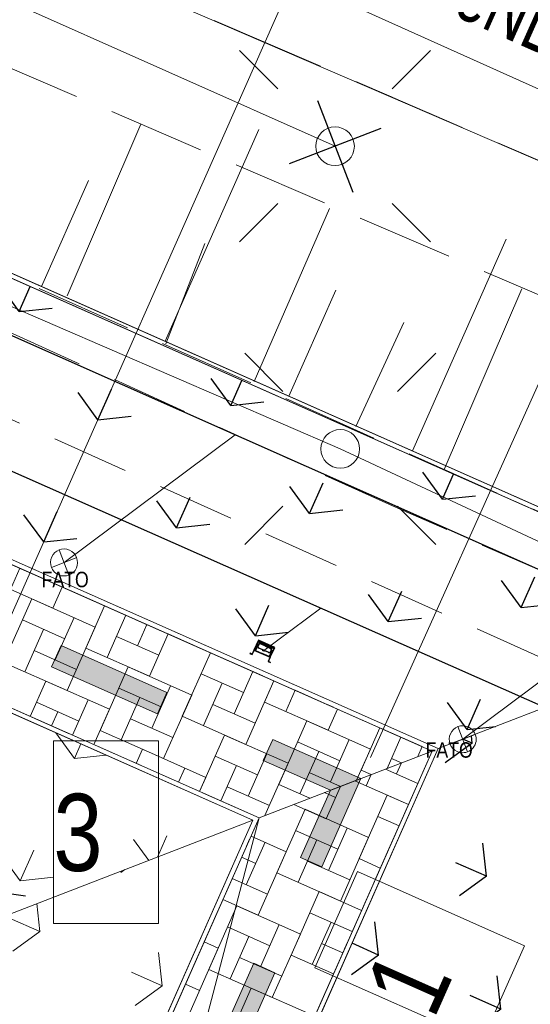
# Model space of a CAD drawing. Header units: metres. Extents: x 7446797 to 7447602, y 5789497 to 5790002.
# Tile 40 of 66: x 7447267.66 to 7447274.28, y 5789841.16 to 5789853.91. Entities that reach past the tile are written whole.
import ezdxf
from ezdxf.xclip import XClip

# ---------------------------------------------------------------- set-up
doc = ezdxf.new("R2010")
doc.units = ezdxf.units.M
doc.header["$MEASUREMENT"] = 0
doc.header["$XCLIPFRAME"] = 0
for name, pattern in [('2_BUBZ02', [1.75, 1.25, -0.5]), ('2_KTCR02', [1.5, 1, -0.5]), ('GUK', [2, 1.5, -0.5]), ('GUZ', [1, 0.5, -0.5]), ('Kropki i Kreski', [3.6, 1.8, -0.9, 0, -0.9])]:
    doc.linetypes.add(name, pattern=pattern)
for name, color, linetype in [('130-Z Teren', 7, 'Continuous'), ('700-L Mapa 1_500 dwg', 7, 'Continuous'), ('708-L Opisy sytuacji 1_500 do legendy', 7, 'Continuous')]:
    doc.layers.add(name, color=color, linetype=linetype)
for name, color, linetype, lineweight in [('130-Z Teren1', 7, 'Continuous', 13), ('130-Z Teren114', 113, 'Continuous', 25), ('130-Z Teren21', 37, 'Continuous', 5), ('130-Z Teren252', 70, 'Continuous', 13), ('130-Z Teren69', 41, 'Continuous', 13), ('130-Z Teren93', 254, 'Continuous', 13), ('130-Z Teren94', 9, 'Continuous', 13), ('310-W Oświetlenie1', 7, 'Continuous', 13), ('310-W Oświetlenie85', 1, 'Continuous', 25), ('450-K Belki21', 37, 'Continuous', 5), ('450-K Belki69', 41, 'Continuous', 13), ('708-L Opisy sytuacji 1_500 do legendy1', 7, 'Continuous', 13), ('708-L Opisy sytuacji 1_500 do legendy11', 7, 'Continuous', 13), ('708-L Opisy sytuacji 1_500 do legendy85', 1, 'Continuous', 25), ('718-L Elementy do rozbiórki85', 1, 'Continuous', 25), ('720-L Oznakowanie lądowiska1', 7, 'Continuous', 13), ('720-L Oznakowanie lądowiska91', 255, 'Continuous', 13), ('720-L Oznakowanie lądowiska94', 9, 'Continuous', 13), ('810-G Ogólne2', 4, 'Continuous', 20), ('ex_02_DXF_MZ_9_BUBZ_D_L_17', 9, 'Continuous', 18), ('ex_02_DXF_MZ_9_Dzialki7', 9, 'Continuous', 18), ('ex_02_DXF_MZ_9_Kontury3', 9, 'Continuous', 18), ('ex_02_DXF_MZ_9_KTCR_D_L_17', 9, 'Continuous', 18), ('ex_02_DXF_MZ_9_SUPE_D_L_31', 9, 'Continuous', 18), ('ex_02_DXF_MZ_9_SUPE_E_T_31', 9, 'Continuous', 18), ('ex_02_DXF_MZ_9_SUPW_L_05', 9, 'Continuous', 18), ('ex_02_DXF_MZ_9_SUSM_D_T_07', 9, 'Continuous', 18), ('ex_02_DXF_MZ_9_SUSM_D_T_37', 9, 'Continuous', 18), ('ex_02_DXF_MZ_9_Uzytki3', 9, 'Continuous', 18)]:
    doc.layers.add(name, color=color, linetype=linetype, lineweight=lineweight)
doc.styles.add('STYL_AUTOMATYCZNY_1', font='Arial.ttf', dxfattribs={"width": 0.7})
doc.styles.add('STYL_AUTOMATYCZNY_2', font='Arial.ttf')
doc.styles.add('STYL_AUTOMATYCZNY_3', font='Arial Narrow.ttf')
doc.dimstyles.new('STYL_AUTOMATYCZNY__1', dxfattribs={"dimtxt": 1.25, "dimasz": 0.475, "dimexe": 0.18, "dimexo": 0.3, "dimgap": 0, "dimtad": 1, "dimzin": 0, "dimdsep": 46, "dimtxsty": 'STYL_AUTOMATYCZNY_2', "dimblk": 'ARROWHEAD_2', "dimblk1": 'ARROWHEAD_2', "dimblk2": 'ARROWHEAD_2', "dimcen": 0.09, "dimclrd": 7, "dimclre": 7, "dimclrt": 1, "dimazin": 0, "dimtfac": 1, "dimtdec": 4, "dimtmove": 0, "dimatfit": 3, "dimfxl": 1, "dimtolj": 1, "dimtzin": 0, "dimarcsym": 0})
doc.dimstyles.new('STYL_AUTOMATYCZNY__2', dxfattribs={"dimtxt": 1, "dimasz": 0.475, "dimexe": 0.18, "dimexo": 0.3, "dimgap": 0, "dimtad": 1, "dimzin": 0, "dimdsep": 46, "dimtxsty": 'STYL_AUTOMATYCZNY_2', "dimblk": 'ARROWHEAD_2', "dimblk1": 'ARROWHEAD_2', "dimblk2": 'ARROWHEAD_2', "dimcen": 0.09, "dimclrd": 7, "dimclre": 7, "dimclrt": 1, "dimazin": 0, "dimtfac": 1, "dimtdec": 4, "dimtmove": 0, "dimatfit": 3, "dimfxl": 1, "dimtolj": 1, "dimtzin": 0, "dimarcsym": 0})
doc.dimstyles.new('STYL_AUTOMATYCZNY__3', dxfattribs={"dimtxt": 0.18, "dimasz": 0.456, "dimexe": 0.18, "dimexo": 0.0625, "dimgap": 0, "dimtad": 0, "dimtih": 1, "dimtoh": 1, "dimdec": 4, "dimzin": 0, "dimdsep": 46, "dimcen": 0.09, "dimadec": 0, "dimazin": 0, "dimtfac": 1, "dimtdec": 4, "dimtmove": 0, "dimatfit": 3, "dimldrblk": 'ARROWHEAD_1', "dimfxl": 1, "dimtolj": 1, "dimtzin": 0, "dimarcsym": 0})

# ---------------------------------------------------------------- blocks, each defined once
blk = doc.blocks.new('Rysunek_1_9', base_point=(7447200, 5789750, -0.867))
at = {"layer": 'ex_02_DXF_MZ_9_BUBZ_D_L_17', "color": 9, "linetype": '2_BUBZ02', "lineweight": 18}
for p, q in [((7447242.351, 5789861.854, -0.867), (7447282.337, 5789843.993, -0.867)), ((7447257.601, 5789857.557, -0.867), (7447276.192, 5789849.576, -0.867))]:
    blk.add_line(p, q, dxfattribs=at)
at = {"layer": 'ex_02_DXF_MZ_9_BUBZ_D_L_17', "color": 9, "linetype": 'Continuous', "lineweight": 18}
for p, q in [((7447268.276, 5789850.338, -0.867), (7447269.231, 5789852.56, -0.867)), ((7447270.702, 5789849.231, -0.867), (7447271.675, 5789851.47, -0.867)), ((7447269.558, 5789849.717, -0.867), (7447270.06, 5789851.015, -0.867)), ((7447273.164, 5789848.09, -0.867), (7447274.169, 5789850.431, -0.867)), ((7447272.018, 5789848.644, -0.867), (7447272.639, 5789849.994, -0.867))]:
    blk.add_line(p, q, dxfattribs=at)
at = {"layer": 'ex_02_DXF_MZ_9_Dzialki7', "color": 9, "linetype": 'Continuous', "lineweight": 18}
blk.add_line((7447209.58, 5789880.04, -0.867), (7447413.1, 5789792.26, -0.867), dxfattribs=at)
at = {"layer": 'ex_02_DXF_MZ_9_Kontury3', "color": 9, "linetype": 'GUK', "lineweight": 18}
blk.add_line((7447209.579, 5789880.041, -0.867), (7447354.52, 5789817.535, -0.867), dxfattribs=at)
at = {"layer": 'ex_02_DXF_MZ_9_KTCR_D_L_17', "color": 9, "linetype": '2_KTCR02', "lineweight": 18}
for p, q in [((7447272.532, 5789847.6, -0.867), (7447255.852, 5789855.169, -0.867)), ((7447257.173, 5789853.407, -0.867), (7447280.031, 5789843.128, -0.867)), ((7447281.445, 5789843.71, -0.867), (7447272.532, 5789847.6, -0.867))]:
    blk.add_line(p, q, dxfattribs=at)
at = {"layer": 'ex_02_DXF_MZ_9_SUPE_D_L_31', "color": 9, "linetype": 'Continuous', "lineweight": 18}
for p, q in [((7447266.422, 5789854.649, -0.867), (7447271.749, 5789852.276, -0.867)), ((7447262.086, 5789852.568, -0.867), (7447271.816, 5789848.356, -0.867)), ((7447271.816, 5789848.356, -0.867), (7447281.69, 5789843.745, -0.867))]:
    blk.add_line(p, q, dxfattribs=at)
at = {"layer": 'ex_02_DXF_MZ_9_SUPW_L_05', "color": 9, "linetype": 'Continuous', "lineweight": 18}
blk.add_line((7447269.09, 5789855.4, -0.867), (7447308.47, 5789837.66, -0.867), dxfattribs=at)
at = {"layer": 'ex_02_DXF_MZ_9_SUSM_D_T_07', "color": 9, "linetype": 'Continuous', "lineweight": 18}
for p, q in [((7447271.006, 5789853.019, -0.867), (7447270.511, 5789853.514, -0.867)), ((7447272.491, 5789853.019, -0.867), (7447272.986, 5789853.514, -0.867)), ((7447271.006, 5789851.534, -0.867), (7447270.511, 5789851.039, -0.867)), ((7447272.491, 5789851.534, -0.867), (7447272.986, 5789851.039, -0.867)), ((7447271.074, 5789849.099, -0.867), (7447270.579, 5789849.594, -0.867)), ((7447272.559, 5789849.099, -0.867), (7447273.054, 5789849.594, -0.867)), ((7447271.074, 5789847.614, -0.867), (7447270.579, 5789847.119, -0.867)), ((7447272.559, 5789847.614, -0.867), (7447273.054, 5789847.119, -0.867))]:
    blk.add_line(p, q, dxfattribs=at)
at = {"layer": 'ex_02_DXF_MZ_9_SUSM_D_T_37', "color": 9, "linetype": 'Continuous', "lineweight": 18}
for centre in [(7447271.749, 5789852.276, -0.867), (7447271.816, 5789848.356, -0.867)]:
    blk.add_circle(centre, 0.25, dxfattribs=at)
at = {"layer": 'ex_02_DXF_MZ_9_Uzytki3', "color": 9, "linetype": 'GUZ', "lineweight": 18}
blk.add_line((7447209.579, 5789880.041, -0.867), (7447354.52, 5789817.535, -0.867), dxfattribs=at)
at = {"layer": 'ex_02_DXF_MZ_9_SUPE_E_T_31', "color": 9, "linetype": 'Continuous', "lineweight": 18, "insert": (7447273.354, 5789854.228, -0.867), "char_height": 0.75, "attachment_point": 4, "rotation": 335.9627, "style": 'STYL_AUTOMATYCZNY_1'}
blk.add_mtext('\\A1;{\\pql;\\fArial|b0|i0|c238|p0;\\W0.700000;eND nieczynny}', dxfattribs=at)
blk = doc.blocks.new('*X2', base_point=(7447251.91, 5789835.327, -0.867))
at = {"layer": '130-Z Teren93', "color": 254, "linetype": 'Continuous', "lineweight": 13}
for p, q in [((7447267.544, 5789846.536, -0.867), (7447267.666, 5789846.81, -0.867)), ((7447267.666, 5789846.81, -0.867), (7447268.214, 5789846.567, -0.867)), ((7447268.093, 5789846.292, -0.867), (7447267.27, 5789846.657, -0.867)), ((7447268.214, 5789846.567, -0.867), (7447268.093, 5789846.292, -0.867)), ((7447267.819, 5789846.414, -0.867), (7447267.454, 5789845.591, -0.867)), ((7447267.819, 5789846.414, -0.867), (7447268.642, 5789846.049, -0.867)), ((7447268.763, 5789846.324, -0.867), (7447268.52, 5789845.775, -0.867)), ((7447269.312, 5789846.081, -0.867), (7447268.763, 5789846.324, -0.867)), ((7447268.794, 5789845.654, -0.867), (7447269.037, 5789846.202, -0.867)), ((7447268.246, 5789845.897, -0.867), (7447267.697, 5789846.14, -0.867)), ((7447268.367, 5789846.171, -0.867), (7447268.124, 5789845.622, -0.867)), ((7447269.312, 5789846.081, -0.867), (7447269.19, 5789845.806, -0.867)), ((7447267.728, 5789845.47, -0.867), (7447267.971, 5789846.018, -0.867)), ((7447268.642, 5789846.049, -0.867), (7447268.277, 5789845.227, -0.867)), ((7447268.916, 5789845.928, -0.867), (7447269.464, 5789845.685, -0.867)), ((7447269.586, 5789845.959, -0.867), (7447269.343, 5789845.411, -0.867)), ((7447270.409, 5789845.594, -0.867), (7447269.586, 5789845.959, -0.867)), ((7447267.85, 5789845.744, -0.867), (7447268.398, 5789845.501, -0.867)), ((7447269.343, 5789845.411, -0.867), (7447268.52, 5789845.775, -0.867)), ((7447270.134, 5789845.716, -0.867), (7447269.77, 5789844.893, -0.867)), ((7447270.134, 5789845.716, -0.867), (7447270.957, 5789845.351, -0.867)), ((7447268.277, 5789845.227, -0.867), (7447267.454, 5789845.591, -0.867)), ((7447269.069, 5789845.532, -0.867), (7447268.704, 5789844.709, -0.867)), ((7447269.069, 5789845.532, -0.867), (7447269.891, 5789845.167, -0.867)), ((7447270.561, 5789845.199, -0.867), (7447270.013, 5789845.442, -0.867)), ((7447270.683, 5789845.473, -0.867), (7447270.44, 5789844.924, -0.867)), ((7447268.003, 5789845.348, -0.867), (7447267.8, 5789844.891, -0.867)), ((7447268.003, 5789845.348, -0.867), (7447268.825, 5789844.984, -0.867)), ((7447269.617, 5789845.289, -0.867), (7447269.374, 5789844.74, -0.867)), ((7447270.044, 5789844.772, -0.867), (7447270.287, 5789845.32, -0.867)), ((7447270.957, 5789845.351, -0.867), (7447270.593, 5789844.529, -0.867)), ((7447270.957, 5789845.351, -0.867), (7447270.836, 5789845.077, -0.867)), ((7447269.496, 5789845.015, -0.867), (7447268.947, 5789845.258, -0.867)), ((7447269.891, 5789845.167, -0.867), (7447269.527, 5789844.345, -0.867)), ((7447271.11, 5789844.956, -0.867), (7447271.232, 5789845.23, -0.867)), ((7447271.232, 5789845.23, -0.867), (7447271.78, 5789844.987, -0.867)), ((7447268.43, 5789844.831, -0.867), (7447267.881, 5789845.074, -0.867)), ((7447268.551, 5789845.105, -0.867), (7447268.349, 5789844.648, -0.867)), ((7447268.978, 5789844.588, -0.867), (7447269.221, 5789845.136, -0.867)), ((7447270.166, 5789845.046, -0.867), (7447270.714, 5789844.803, -0.867)), ((7447271.659, 5789844.712, -0.867), (7447270.836, 5789845.077, -0.867)), ((7447268.074, 5789844.769, -0.867), (7447268.155, 5789844.952, -0.867)), ((7447268.825, 5789844.984, -0.867), (7447268.623, 5789844.526, -0.867)), ((7447271.78, 5789844.987, -0.867), (7447271.659, 5789844.712, -0.867)), ((7447269.1, 5789844.862, -0.867), (7447269.648, 5789844.619, -0.867)), ((7447270.593, 5789844.529, -0.867), (7447269.77, 5789844.893, -0.867)), ((7447271.384, 5789844.834, -0.867), (7447271.02, 5789844.011, -0.867)), ((7447271.384, 5789844.834, -0.867), (7447272.207, 5789844.469, -0.867)), ((7447269.527, 5789844.345, -0.867), (7447268.704, 5789844.709, -0.867)), ((7447270.318, 5789844.65, -0.867), (7447269.994, 5789843.919, -0.867)), ((7447270.318, 5789844.65, -0.867), (7447271.141, 5789844.285, -0.867)), ((7447272.329, 5789844.744, -0.867), (7447272.086, 5789844.195, -0.867)), ((7447272.877, 5789844.501, -0.867), (7447272.329, 5789844.744, -0.867)), ((7447271.811, 5789844.317, -0.867), (7447271.263, 5789844.56, -0.867)), ((7447271.933, 5789844.591, -0.867), (7447271.69, 5789844.042, -0.867)), ((7447272.424, 5789844.218, -0.867), (7447272.603, 5789844.622, -0.867)), ((7447269.252, 5789844.466, -0.867), (7447269.171, 5789844.283, -0.867)), ((7447269.252, 5789844.466, -0.867), (7447270.075, 5789844.102, -0.867)), ((7447270.867, 5789844.407, -0.867), (7447270.624, 5789843.858, -0.867)), ((7447271.294, 5789843.89, -0.867), (7447271.537, 5789844.438, -0.867)), ((7447272.207, 5789844.469, -0.867), (7447272.028, 5789844.065, -0.867)), ((7447272.877, 5789844.501, -0.867), (7447272.82, 5789844.371, -0.867)), ((7447270.745, 5789844.133, -0.867), (7447270.197, 5789844.376, -0.867)), ((7447271.141, 5789844.285, -0.867), (7447270.841, 5789843.607, -0.867)), ((7447272.481, 5789844.348, -0.867), (7447272.611, 5789844.29, -0.867)), ((7447269.801, 5789844.223, -0.867), (7447269.72, 5789844.04, -0.867)), ((7447270.269, 5789843.797, -0.867), (7447270.471, 5789844.254, -0.867)), ((7447271.415, 5789844.164, -0.867), (7447271.82, 5789843.985, -0.867)), ((7447272.216, 5789844.138, -0.867), (7447272.086, 5789844.195, -0.867)), ((7447270.075, 5789844.102, -0.867), (7447269.994, 5789843.919, -0.867)), ((7447271.424, 5789843.832, -0.867), (7447271.02, 5789844.011, -0.867)), ((7447270.35, 5789843.98, -0.867), (7447270.898, 5789843.737, -0.867))]:
    blk.add_line(p, q, dxfattribs=at)
blk = doc.blocks.new('*X5', base_point=(7447251.91, 5789835.327, -0.867))
at = {"layer": '130-Z Teren93', "color": 254, "linetype": 'Continuous', "lineweight": 13}
for p, q in [((7447272.547, 5789844.146, -0.867), (7447272.611, 5789844.29, -0.867)), ((7447272.822, 5789844.024, -0.867), (7447272.403, 5789844.21, -0.867)), ((7447272.7, 5789843.75, -0.867), (7447272.007, 5789844.057, -0.867)), ((7447272.216, 5789844.138, -0.867), (7447272.152, 5789843.993, -0.867)), ((7447271.756, 5789843.84, -0.867), (7447271.611, 5789843.904, -0.867)), ((7447271.82, 5789843.985, -0.867), (7447271.634, 5789843.566, -0.867)), ((7447272.061, 5789843.049, -0.867), (7447272.426, 5789843.872, -0.867)), ((7447272.7, 5789843.75, -0.867), (7447272.426, 5789843.872, -0.867)), ((7447270.995, 5789842.865, -0.867), (7447271.36, 5789843.688, -0.867)), ((7447271.634, 5789843.566, -0.867), (7447271.216, 5789843.752, -0.867)), ((7447272.183, 5789843.323, -0.867), (7447271.36, 5789843.688, -0.867)), ((7447272.304, 5789843.597, -0.867), (7447272.579, 5789843.476, -0.867)), ((7447271.238, 5789843.413, -0.867), (7447271.787, 5789843.17, -0.867)), ((7447271.665, 5789842.896, -0.867), (7447271.908, 5789843.445, -0.867)), ((7447270.599, 5789842.712, -0.867), (7447270.843, 5789843.261, -0.867)), ((7447271.117, 5789843.139, -0.867), (7447270.66, 5789843.342, -0.867)), ((7447271.513, 5789843.292, -0.867), (7447271.27, 5789842.743, -0.867)), ((7447272.183, 5789843.323, -0.867), (7447271.818, 5789842.5, -0.867)), ((7447271.117, 5789843.139, -0.867), (7447270.752, 5789842.316, -0.867)), ((7447270.538, 5789843.067, -0.867), (7447270.721, 5789842.986, -0.867)), ((7447271.94, 5789842.775, -0.867), (7447271.391, 5789843.018, -0.867)), ((7447272.335, 5789842.927, -0.867), (7447272.061, 5789843.049, -0.867)), ((7447271.818, 5789842.5, -0.867), (7447270.995, 5789842.865, -0.867)), ((7447270.874, 5789842.591, -0.867), (7447270.417, 5789842.793, -0.867)), ((7447271.179, 5789841.799, -0.867), (7447271.544, 5789842.622, -0.867)), ((7447272.092, 5789842.379, -0.867), (7447271.544, 5789842.622, -0.867)), ((7447270.752, 5789842.316, -0.867), (7447270.295, 5789842.519, -0.867)), ((7447270.113, 5789841.615, -0.867), (7447270.478, 5789842.438, -0.867)), ((7447271.301, 5789842.073, -0.867), (7447270.478, 5789842.438, -0.867)), ((7447271.422, 5789842.348, -0.867), (7447271.971, 5789842.104, -0.867)), ((7447271.697, 5789842.226, -0.867), (7447271.454, 5789841.677, -0.867)), ((7447270.356, 5789842.164, -0.867), (7447270.905, 5789841.921, -0.867)), ((7447270.783, 5789841.646, -0.867), (7447271.026, 5789842.195, -0.867)), ((7447270.631, 5789842.042, -0.867), (7447270.388, 5789841.494, -0.867)), ((7447271.301, 5789842.073, -0.867), (7447270.936, 5789841.25, -0.867)), ((7447270.235, 5789841.889, -0.867), (7447269.87, 5789841.066, -0.867)), ((7447270.235, 5789841.889, -0.867), (7447270.052, 5789841.97, -0.867)), ((7447271.849, 5789841.83, -0.867), (7447271.575, 5789841.952, -0.867)), ((7447271.058, 5789841.525, -0.867), (7447270.509, 5789841.768, -0.867)), ((7447271.728, 5789841.556, -0.867), (7447271.179, 5789841.799, -0.867)), ((7447270.936, 5789841.25, -0.867), (7447270.113, 5789841.615, -0.867)), ((7447269.992, 5789841.341, -0.867), (7447269.809, 5789841.422, -0.867)), ((7447270.297, 5789840.549, -0.867), (7447270.662, 5789841.372, -0.867)), ((7447271.485, 5789841.007, -0.867), (7447270.662, 5789841.372, -0.867))]:
    blk.add_line(p, q, dxfattribs=at)
blk = doc.blocks.new('*D7', base_point=(7447251.91, 5789835.327, -0.867))
at = {"layer": '708-L Opisy sytuacji 1_500 do legendy1', "color": 7, "linetype": 'Continuous', "lineweight": 13, "transparency": 16777216}
for p, q in [((7447249.35, 5789854.488, -0.867), (7447255.831, 5789868.902, -0.867)), ((7447255.932, 5789868.685, -0.867), (7447255.346, 5789868.263, -0.867)), ((7447255.36, 5789868.599, -0.867), (7447255.639, 5789868.474, -0.867)), ((7447255.639, 5789868.474, -0.867), (7447278.439, 5789858.222, -0.867)), ((7447272.207, 5789844.36, -0.867), (7447278.632, 5789858.649, -0.867)), ((7447278.147, 5789858.011, -0.867), (7447278.732, 5789858.433, -0.867)), ((7447278.439, 5789858.222, -0.867), (7447278.718, 5789858.096, -0.867))]:
    blk.add_line(p, q, dxfattribs=at)
at = {"layer": '708-L Opisy sytuacji 1_500 do legendy85', "color": 1, "lineweight": 25, "transparency": 16777216, "insert": (7447265.185, 5789864.455, -0.867), "char_height": 1.25, "attachment_point": 7, "rotation": 335.7886, "style": 'STYL_AUTOMATYCZNY_2'}
blk.add_mtext('\\A1;{\\pql;\\fArial|b0|i0|c238|p0;\\W1.000000;25,00}', dxfattribs=at)
blk = doc.blocks.new('ARROWHEAD_2')
at = {"color": 0, "linetype": 'Continuous', "lineweight": 0}
for p, q in [((-0.378, -0.655), (0.378, 0.655)), ((0, 0), (-1, 0))]:
    blk.add_line(p, q, dxfattribs=at)
blk = doc.blocks.new('*D14', base_point=(7447251.91, 5789835.327, -0.867))
at = {"layer": '708-L Opisy sytuacji 1_500 do legendy1', "color": 7, "linetype": 'Continuous', "lineweight": 13, "transparency": 16777216}
for p, q in [((7447261.377, 5789868.847, -0.867), (7447260.794, 5789868.421, -0.867)), ((7447261.085, 5789868.634, -0.867), (7447274.799, 5789862.557, -0.867)), ((7447265.608, 5789841.815, -0.867), (7447274.989, 5789862.986, -0.867)), ((7447275.091, 5789862.77, -0.867), (7447274.508, 5789862.344, -0.867)), ((7447274.799, 5789862.557, -0.867), (7447283.165, 5789858.85, -0.867))]:
    blk.add_line(p, q, dxfattribs=at)
at = {"layer": '708-L Opisy sytuacji 1_500 do legendy85', "color": 1, "lineweight": 25, "transparency": 16777216, "insert": (7447266.455, 5789866.473, -0.867), "char_height": 1, "attachment_point": 7, "rotation": 336.1008, "style": 'STYL_AUTOMATYCZNY_2'}
blk.add_mtext('\\A1;{\\pql;\\fArial|b0|i0|c238|p0;\\W1.000000;15,00}', dxfattribs=at)
blk = doc.blocks.new('*D15', base_point=(7447251.91, 5789835.327, -0.867))
at = {"layer": '708-L Opisy sytuacji 1_500 do legendy1', "color": 7, "linetype": 'Continuous', "lineweight": 13, "transparency": 16777216}
for p, q in [((7447275.091, 5789862.77, -0.867), (7447274.508, 5789862.344, -0.867)), ((7447274.799, 5789862.557, -0.867), (7447283.165, 5789858.85, -0.867)), ((7447277.68, 5789846.473, -0.867), (7447283.355, 5789859.279, -0.867)), ((7447282.873, 5789858.637, -0.867), (7447283.456, 5789859.063, -0.867)), ((7447283.165, 5789858.85, -0.867), (7447283.444, 5789858.726, -0.867))]:
    blk.add_line(p, q, dxfattribs=at)
at = {"layer": '708-L Opisy sytuacji 1_500 do legendy85', "color": 1, "lineweight": 25, "transparency": 16777216, "insert": (7447277.843, 5789861.427, -0.867), "char_height": 1, "attachment_point": 7, "rotation": 336.1008, "style": 'STYL_AUTOMATYCZNY_2'}
blk.add_mtext('\\A1;{\\pql;\\fArial|b0|i0|c238|p0;\\W1.000000;9,15}', dxfattribs=at)
blk = doc.blocks.new('ARROWHEAD_1')
at = {"color": 0, "linetype": 'Continuous', "lineweight": 0}
blk.add_line((0, 0), (-1, 0), dxfattribs=at)
blk.add_circle((0, 0), 0.25, dxfattribs=at)

msp = doc.modelspace()

# ---------------------------------------------------------------- hatches: boundary and pattern name
at = {"layer": '130-Z Teren114', "linetype": 'Continuous', "lineweight": 25}
h = msp.add_hatch(dxfattribs=at)
h.set_pattern_fill('TRAWA', color=113, style=0, pattern_type=2)
h.set_pattern_definition([(66.1, (7447261.4656, 5789850.9793), (-2.7428, 1.2154), [0.433, -1.29904]), (66.1, (7447263.1878, 5789851.1634), (-2.7428, 1.2154), [0.433, -1.29904]), (6.1, (7447261.4656, 5789850.9793), (-0.31883, 2.983), [0.433, -1.29904]), (6.1, (7447262.1673, 5789852.5628), (-0.31883, 2.983), [0.433, -1.29904]), (126.1, (7447261.4656, 5789850.9793), (2.42394, 1.7676), [0.433, -1.29904]), (126.1, (7447262.1673, 5789852.5628), (2.42394, 1.7676), [0.433, -1.29904])])
h.paths.add_polyline_path([(7447248.84, 5789855.218), (7447273.086, 5789844.474), (7447277.48, 5789846.168), (7447247.145, 5789859.611)])
h = msp.add_hatch(dxfattribs=at)
h.set_pattern_fill('TRAWA', color=113, style=0, pattern_type=2)
h.set_pattern_definition([(156.1, (7447268.848, 5789831.848), (1.2154, 2.7428), [0.433, -1.29904]), (156.1, (7447268.664, 5789833.5704), (1.2154, 2.7428), [0.43301, -1.29904]), (96.1, (7447268.848, 5789831.848), (2.983, 0.31883), [0.433, -1.29904]), (96.1, (7447267.2644, 5789832.55), (2.983, 0.31883), [0.43301, -1.29904]), (216.1, (7447268.848, 5789831.848), (-1.7676, 2.42394), [0.433, -1.29904]), (216.1, (7447267.2644, 5789832.55), (-1.76762, 2.42394), [0.43301, -1.29904])])
h.paths.add_polyline_path([(7447262.342, 5789820.227), (7447264.038, 5789815.834), (7447277.48, 5789846.168), (7447273.086, 5789844.474)])
at = {"layer": '130-Z Teren252', "linetype": 'Continuous', "lineweight": 13}
h = msp.add_hatch(dxfattribs=at)
h.set_pattern_fill('TRAWA', color=70, style=0, pattern_type=2)
h.set_pattern_definition([(66.1, (7447259.44, 5789846.408), (-2.7428, 1.2154), [0.433, -1.29904]), (66.1, (7447261.1622, 5789846.592), (-2.7428, 1.2154), [0.433, -1.29904]), (6.1, (7447259.44, 5789846.408), (-0.3188, 2.983), [0.433, -1.29904]), (6.1, (7447260.1416, 5789847.9915), (-0.3188, 2.983), [0.433, -1.29904]), (126.1, (7447259.44, 5789846.408), (2.42394, 1.7676), [0.433, -1.29904]), (126.1, (7447260.1416, 5789847.9915), (2.42394, 1.7676), [0.433, -1.29904])])
h.paths.add_polyline_path([(7447251.773, 5789847.618), (7447265.487, 5789841.541), (7447270.685, 5789843.547), (7447249.767, 5789852.816)])
h = msp.add_hatch(dxfattribs=at)
h.set_pattern_fill('TRAWA', color=70, style=0, pattern_type=2)
h.set_pattern_definition([(156.1, (7447264.2767, 5789833.8738), (1.2154, 2.7428), [0.433, -1.29904]), (156.1, (7447264.0926, 5789835.596), (1.2154, 2.7428), [0.433, -1.29904]), (96.1, (7447264.2767, 5789833.8738), (2.983, 0.3188), [0.433, -1.29904]), (96.1, (7447262.693, 5789834.5755), (2.983, 0.3188), [0.433, -1.29904]), (216.1, (7447264.2767, 5789833.8738), (-1.7676, 2.42394), [0.433, -1.29904]), (216.1, (7447262.693, 5789834.5755), (-1.7676, 2.42394), [0.433, -1.29904])])
h.paths.add_polyline_path([(7447266.48, 5789834.057), (7447270.685, 5789843.547), (7447265.487, 5789841.541), (7447262.878, 5789835.653)])
at = {"layer": '720-L Oznakowanie lądowiska91', "linetype": 'Continuous', "lineweight": 13}
for points in [[(7447269.569, 5789845.201), (7447268.198, 5789845.808), (7447268.076, 5789845.534), (7447269.448, 5789844.926)], [(7447272.084, 5789844.087), (7447270.941, 5789844.593), (7447270.819, 5789844.319), (7447271.688, 5789843.934), (7447271.303, 5789843.065), (7447271.577, 5789842.944)], [(7447270.362, 5789840.201), (7447270.969, 5789841.572), (7447270.695, 5789841.694), (7447270.087, 5789840.323)]]:
    msp.add_hatch(color=8, dxfattribs=at).paths.add_polyline_path(points)

# ---------------------------------------------------------------- linework, layer by layer
at = {"layer": '130-Z Teren1', "color": 7, "linetype": 'Continuous', "lineweight": 13, "elevation": -0.867, "flags": 128}
for points in [[(7447248.84, 5789855.218), (7447247.145, 5789859.611), (7447277.48, 5789846.168), (7447273.086, 5789844.474)], [(7447249.736, 5789852.895), (7447270.764, 5789843.578), (7447273.007, 5789844.443), (7447248.871, 5789855.138)], [(7447251.773, 5789847.618), (7447249.767, 5789852.816), (7447270.685, 5789843.547), (7447265.487, 5789841.541)], [(7447262.342, 5789820.227), (7447264.038, 5789815.834), (7447277.48, 5789846.168), (7447273.086, 5789844.474)], [(7447268.065, 5789833.289), (7447273.007, 5789844.443), (7447270.764, 5789843.578), (7447266.51, 5789833.978), (7447262.853, 5789835.598), (7447262.448, 5789834.684), (7447262.043, 5789833.77), (7447265.7, 5789832.149), (7447261.446, 5789822.55), (7447262.312, 5789820.307), (7447267.254, 5789831.461)], [(7447266.48, 5789834.057), (7447270.685, 5789843.547), (7447265.487, 5789841.541), (7447262.878, 5789835.653)]]:
    msp.add_lwpolyline(points, close=True, dxfattribs=at)
at = {"layer": '130-Z Teren1', "color": 7, "linetype": 'Continuous', "lineweight": 13, "elevation": -0.867}
for points in [[(7447269.547, 5789849.75), (7447270.763, 5789852.493)], [(7447267.945, 5789850.46), (7447268.553, 5789851.831)], [(7447272.752, 5789848.33), (7447273.967, 5789851.072)], [(7447271.15, 5789849.04), (7447271.757, 5789850.411)]]:
    msp.add_lwpolyline(points, dxfattribs=at)
at = {"layer": '130-Z Teren21', "color": 37, "linetype": 'Continuous', "lineweight": 5}
for p, q in [((7447248.84, 5789855.218, -0.867), (7447273.086, 5789844.474, -0.867)), ((7447248.871, 5789855.138, -0.867), (7447273.007, 5789844.443, -0.867)), ((7447249.736, 5789852.895, -0.867), (7447270.764, 5789843.578, -0.867)), ((7447249.767, 5789852.816, -0.867), (7447270.685, 5789843.547, -0.867)), ((7447273.007, 5789844.443, -0.867), (7447262.312, 5789820.307, -0.867)), ((7447273.086, 5789844.474, -0.867), (7447262.342, 5789820.227, -0.867)), ((7447270.685, 5789843.547, -0.867), (7447266.48, 5789834.057, -0.867)), ((7447270.764, 5789843.578, -0.867), (7447266.51, 5789833.978, -0.867))]:
    msp.add_line(p, q, dxfattribs=at)
at = {"layer": '130-Z Teren69', "color": 41, "linetype": 'Kropki i Kreski', "lineweight": 13}
for p, q in [((7447248.871, 5789855.138, -0.867), (7447273.007, 5789844.443, -0.867)), ((7447249.736, 5789852.895, -0.867), (7447270.764, 5789843.578, -0.867)), ((7447273.007, 5789844.443, -0.867), (7447262.312, 5789820.307, -0.867)), ((7447266.51, 5789833.978, -0.867), (7447270.764, 5789843.578, -0.867))]:
    msp.add_line(p, q, dxfattribs=at)
at = {"layer": '130-Z Teren94', "color": 9, "linetype": 'Continuous', "lineweight": 13}
msp.add_line((7447268.065, 5789833.289, -0.867), (7447270.764, 5789843.578, -0.867), dxfattribs=at)
at = {"layer": '310-W Oświetlenie1', "color": 7, "linetype": 'Continuous', "lineweight": 13}
for p, q in [((7447268.401, 5789846.948, -0.867), (7447268.074, 5789846.822, -0.867)), ((7447268.174, 5789847.048, -0.867), (7447268.3, 5789846.721, -0.867)), ((7447273.566, 5789844.659, -0.867), (7447273.24, 5789844.533, -0.867)), ((7447273.34, 5789844.759, -0.867), (7447273.466, 5789844.433, -0.867))]:
    msp.add_line(p, q, dxfattribs=at)
at = {"layer": '310-W Oświetlenie1', "color": 7, "linetype": 'Continuous', "lineweight": 13, "elevation": -0.867, "flags": 128}
for points in [[(7447268.166, 5789846.725, -1), (7447268.308, 5789847.045, -1)], [(7447273.332, 5789844.436, 1), (7447273.474, 5789844.756, 1)]]:
    msp.add_lwpolyline(points, format="xyb", close=True, dxfattribs=at)
at = {"layer": '310-W Oświetlenie85', "color": 1, "linetype": 'Continuous', "lineweight": 25}
for p, q in [((7447270.755, 5789845.879, -0.867), (7447270.698, 5789845.751, -0.867)), ((7447270.751, 5789845.859, -0.867), (7447270.703, 5789845.753, -0.867)), ((7447270.711, 5789845.745, -0.867), (7447270.748, 5789845.828, -0.867)), ((7447270.751, 5789845.827, -0.867), (7447270.716, 5789845.747, -0.867)), ((7447270.742, 5789845.803, -0.867), (7447270.752, 5789845.828, -0.867)), ((7447270.749, 5789845.8, -0.867), (7447270.742, 5789845.803, -0.867)), ((7447270.747, 5789845.861, -0.867), (7447270.959, 5789845.767, -0.867)), ((7447270.748, 5789845.828, -0.867), (7447270.751, 5789845.827, -0.867)), ((7447270.76, 5789845.825, -0.867), (7447270.749, 5789845.8, -0.867)), ((7447270.751, 5789845.87, -0.867), (7447270.963, 5789845.776, -0.867)), ((7447270.761, 5789845.824, -0.867), (7447270.751, 5789845.799, -0.867)), ((7447270.752, 5789845.828, -0.867), (7447270.76, 5789845.825, -0.867)), ((7447270.967, 5789845.785, -0.867), (7447270.755, 5789845.879, -0.867)), ((7447270.848, 5789845.802, -0.867), (7447270.781, 5789845.831, -0.867)), ((7447270.848, 5789845.804, -0.867), (7447270.782, 5789845.833, -0.867)), ((7447270.848, 5789845.804, -0.867), (7447270.915, 5789845.774, -0.867)), ((7447270.848, 5789845.802, -0.867), (7447270.914, 5789845.773, -0.867)), ((7447270.647, 5789845.71, -0.867), (7447270.645, 5789845.707, -0.867)), ((7447270.645, 5789845.707, -0.867), (7447270.676, 5789845.694, -0.867)), ((7447270.674, 5789845.698, -0.867), (7447270.647, 5789845.71, -0.867)), ((7447270.698, 5789845.751, -0.867), (7447270.674, 5789845.698, -0.867)), ((7447270.676, 5789845.694, -0.867), (7447270.701, 5789845.75, -0.867)), ((7447270.698, 5789845.751, -0.867), (7447270.91, 5789845.657, -0.867)), ((7447270.701, 5789845.75, -0.867), (7447270.698, 5789845.751, -0.867)), ((7447270.703, 5789845.753, -0.867), (7447270.713, 5789845.749, -0.867)), ((7447270.716, 5789845.747, -0.867), (7447270.806, 5789845.707, -0.867)), ((7447270.757, 5789845.778, -0.867), (7447270.807, 5789845.756, -0.867)), ((7447270.758, 5789845.78, -0.867), (7447270.825, 5789845.75, -0.867)), ((7447270.808, 5789845.753, -0.867), (7447270.806, 5789845.749, -0.867)), ((7447270.806, 5789845.749, -0.867), (7447270.821, 5789845.742, -0.867)), ((7447270.896, 5789845.668, -0.867), (7447270.806, 5789845.707, -0.867)), ((7447270.808, 5789845.753, -0.867), (7447270.808, 5789845.753, -0.867)), ((7447270.836, 5789845.736, -0.867), (7447270.821, 5789845.742, -0.867)), ((7447270.891, 5789845.721, -0.867), (7447270.825, 5789845.75, -0.867)), ((7447270.838, 5789845.74, -0.867), (7447270.836, 5789845.736, -0.867)), ((7447270.838, 5789845.74, -0.867), (7447270.838, 5789845.74, -0.867)), ((7447270.89, 5789845.719, -0.867), (7447270.841, 5789845.741, -0.867)), ((7447270.931, 5789845.747, -0.867), (7447270.896, 5789845.668, -0.867)), ((7447270.897, 5789845.663, -0.867), (7447270.934, 5789845.746, -0.867)), ((7447270.955, 5789845.769, -0.867), (7447270.908, 5789845.662, -0.867)), ((7447270.91, 5789845.657, -0.867), (7447270.967, 5789845.785, -0.867)), ((7447270.922, 5789845.753, -0.867), (7447270.911, 5789845.728, -0.867)), ((7447270.923, 5789845.752, -0.867), (7447270.913, 5789845.728, -0.867)), ((7447270.913, 5789845.728, -0.867), (7447270.92, 5789845.724, -0.867)), ((7447270.92, 5789845.724, -0.867), (7447270.931, 5789845.749, -0.867)), ((7447270.931, 5789845.749, -0.867), (7447270.923, 5789845.752, -0.867)), ((7447270.934, 5789845.746, -0.867), (7447270.931, 5789845.747, -0.867)), ((7447270.908, 5789845.659, -0.867), (7447270.883, 5789845.602, -0.867)), ((7447270.883, 5789845.602, -0.867), (7447270.913, 5789845.589, -0.867)), ((7447270.887, 5789845.604, -0.867), (7447270.91, 5789845.657, -0.867)), ((7447270.914, 5789845.591, -0.867), (7447270.887, 5789845.604, -0.867)), ((7447270.908, 5789845.662, -0.867), (7447270.899, 5789845.666, -0.867)), ((7447270.91, 5789845.657, -0.867), (7447270.908, 5789845.659, -0.867)), ((7447270.913, 5789845.589, -0.867), (7447270.914, 5789845.591, -0.867))]:
    msp.add_line(p, q, dxfattribs=at)
for centre, radius, start, end in [((7447270.764, 5789845.793, -0.867), 0.0169, 156.1008, 246.1008), ((7447270.764, 5789845.793, -0.867), 0.015, 156.1008, 246.1008), ((7447270.775, 5789845.818, -0.867), 0.0169, 66.1008, 156.1008), ((7447270.775, 5789845.818, -0.867), 0.015, 66.1008, 156.1008), ((7447270.806, 5789845.754, -0.867), 0.00234, 336.1008, 66.1008), ((7447270.84, 5789845.739, -0.867), 0.00234, 66.1008, 156.1008), ((7447270.897, 5789845.735, -0.867), 0.0169, 246.1008, 336.1008), ((7447270.897, 5789845.735, -0.867), 0.015, 246.1008, 336.1008), ((7447270.908, 5789845.759, -0.867), 0.015, 336.1008, 66.1008), ((7447270.908, 5789845.759, -0.867), 0.0169, 336.1008, 66.1008)]:
    msp.add_arc(centre, radius, start, end, dxfattribs=at)
for p in [(7447270.76, 5789845.825, -0.867), (7447270.761, 5789845.824, -0.867), (7447270.757, 5789845.778, -0.867), (7447270.758, 5789845.78, -0.867), (7447270.89, 5789845.719, -0.867), (7447270.891, 5789845.721, -0.867), (7447270.922, 5789845.753, -0.867), (7447270.923, 5789845.752, -0.867)]:
    msp.add_point(p, dxfattribs=at)
at = {"layer": '450-K Belki21', "color": 37, "linetype": 'Continuous', "lineweight": 5}
for p, q in [((7447277.559, 5789846.199, -0.867), (7447247.114, 5789859.69, -0.867)), ((7447277.48, 5789846.168, -0.867), (7447247.145, 5789859.611, -0.867))]:
    msp.add_line(p, q, dxfattribs=at)
at = {"layer": '450-K Belki69', "color": 41, "linetype": 'Kropki i Kreski', "lineweight": 13}
msp.add_line((7447277.559, 5789846.199, -0.867), (7447247.114, 5789859.69, -0.867), dxfattribs=at)
at = {"layer": '708-L Opisy sytuacji 1_500 do legendy11', "color": 7, "linetype": 'Continuous', "lineweight": 13, "elevation": -0.867}
for points in [[(7447268.237, 5789846.885), (7447270.456, 5789848.54)], [(7447270.82, 5789845.74), (7447271.563, 5789846.294)], [(7447273.403, 5789844.596), (7447275.622, 5789846.251)]]:
    msp.add_lwpolyline(points, dxfattribs=at)
at = {"layer": '708-L Opisy sytuacji 1_500 do legendy11', "color": 7, "linetype": 'Continuous', "lineweight": 13, "elevation": -0.867, "flags": 128}
for points in [[(7447268.099, 5789844.575), (7447269.463, 5789844.575), (7447269.463, 5789842.208), (7447268.099, 5789842.208)], [(7447271.487, 5789841.634), (7447272.04, 5789842.881), (7447274.204, 5789841.922), (7447273.651, 5789840.675)]]:
    msp.add_lwpolyline(points, close=True, dxfattribs=at)
at = {"layer": '718-L Elementy do rozbiórki85', "color": 1, "linetype": 'Continuous', "lineweight": 25}
for p, q in [((7447271.52, 5789852.87, -0.867), (7447271.978, 5789851.682, -0.867)), ((7447272.343, 5789852.505, -0.867), (7447271.155, 5789852.047, -0.867))]:
    msp.add_line(p, q, dxfattribs=at)
at = {"layer": '720-L Oznakowanie lądowiska1', "color": 7, "linetype": 'Continuous', "lineweight": 13, "elevation": -0.867, "flags": 128}
for points in [[(7447269.569, 5789845.201), (7447269.448, 5789844.926), (7447268.076, 5789845.534), (7447268.198, 5789845.808)], [(7447272.084, 5789844.087), (7447271.577, 5789842.944), (7447271.303, 5789843.065), (7447271.688, 5789843.934), (7447270.819, 5789844.319), (7447270.941, 5789844.593)], [(7447270.362, 5789840.201), (7447270.087, 5789840.323), (7447270.695, 5789841.694), (7447270.969, 5789841.572)]]:
    msp.add_lwpolyline(points, close=True, dxfattribs=at)
at = {"layer": '720-L Oznakowanie lądowiska94', "color": 9, "linetype": 'Continuous', "lineweight": 13}
msp.add_line((7447272.084, 5789844.087, -0.867), (7447271.688, 5789843.934, -0.867), dxfattribs=at)
at = {"layer": '810-G Ogólne2', "color": 4, "linetype": 'Continuous', "lineweight": 20, "elevation": -0.867}
msp.add_lwpolyline([(7447233.623, 5789829.245), (7447247.114, 5789859.69), (7447277.559, 5789846.2), (7447264.068, 5789815.755)], close=True, dxfattribs=at)

# ---------------------------------------------------------------- block references
at = {"layer": '130-Z Teren', "color": 7, "lineweight": 13}
for name in ['*X2', '*X5']:
    msp.add_blockref(name, (7447251.91, 5789835.327, -0.867), dxfattribs=at)
at = {"layer": '700-L Mapa 1_500 dwg', "color": 52, "linetype": 'Continuous', "lineweight": 25}
ref = msp.add_blockref('Rysunek_1_9', (7447200, 5789750, -0.867), dxfattribs=at)
XClip(ref).set_block_clipping_path([(7446797.4999703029, 5789497.4999993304), (7447602.4999703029, 5790002.4999993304)])

# ---------------------------------------------------------------- texts
at = {"layer": '310-W Oświetlenie1', "color": 7, "lineweight": 13, "char_height": 0.2, "style": 'STYL_AUTOMATYCZNY_3'}
for s, insert, attachment_point in [('\\A1;{\\pqr;\\fArial Narrow|b0|i0|c238|p0;\\W1.000000;FATO}', (7447268.557, 5789846.663, -0.867), 6), ('\\A1;{\\pql;\\fArial Narrow|b0|i0|c238|p0;\\W1.000000;FATO}', (7447272.922, 5789844.455, -0.867), 4)]:
    msp.add_mtext(s, dxfattribs=dict(at, insert=insert, attachment_point=attachment_point))
at = {"layer": '708-L Opisy sytuacji 1_500 do legendy85', "color": 1, "linetype": 'Continuous', "lineweight": 25, "insert": (7447268.099, 5789842.875, -0.867), "char_height": 1, "attachment_point": 7, "style": 'STYL_AUTOMATYCZNY_3'}
msp.add_mtext('\\A1;{\\pql;\\fArial Narrow|b0|i0|c238|p0;\\W1.000000;3}', dxfattribs=at)
at = {"layer": '708-L Opisy sytuacji 1_500 do legendy85', "color": 1, "linetype": 'Continuous', "lineweight": 25, "insert": (7447273.026, 5789840.952, -0.867), "char_height": 1, "attachment_point": 7, "rotation": 66.1008, "style": 'STYL_AUTOMATYCZNY_3'}
msp.add_mtext('\\A1;{\\pql;\\fArial Narrow|b0|i0|c238|p0;\\W1.000000;1}', dxfattribs=at)

# ---------------------------------------------------------------- dimensions: what is measured, and where the dimension line sits
at = {"layer": '708-L Opisy sytuacji 1_500 do legendy', "color": 7, "linetype": 'Continuous', "lineweight": 13}
for base, p1, p2, angle, dimstyle, picture, middle, turn in [((7447278.439, 5789858.222, -0.867), (7447249.227, 5789854.215, -0.867), (7447272.084, 5789844.087, -0.867), 335.7886, 'STYL_AUTOMATYCZNY__1', '*D7', (7447267.351, 5789864.167, -0.867), 335.7886), ((7447274.799, 5789862.557, -0.867), (7447251.773, 5789847.618, -0.867), (7447265.487, 5789841.541, -0.867), 336.1008, 'STYL_AUTOMATYCZNY__2', '*D14', (7447268.189, 5789866.252, -0.867), 336.1008), ((7447283.165, 5789858.85, -0.867), (7447265.487, 5789841.541, -0.867), (7447277.559, 5789846.199, -0.867), 336.1008, 'STYL_AUTOMATYCZNY__2', '*D15', (7447279.229, 5789861.36, -0.867), 336.1008)]:
    dim = msp.add_linear_dim(base=base, p1=p1, p2=p2, angle=angle, dimstyle=dimstyle, dxfattribs=at)
    dim.commit()
    dim.dimension.update_dxf_attribs({"geometry": picture, "text_midpoint": middle, "dimtype": 160, "text_rotation": turn})

# ---------------------------------------------------------------- leaders
at = {"layer": '708-L Opisy sytuacji 1_500 do legendy11', "color": 7, "linetype": 'Continuous', "lineweight": 13, "annotation_type": 0, "has_hookline": 1, "hookline_direction": 0, "horizontal_direction": (0.91426, -0.405129, 0)}
for points, text_width in [([(7447248.718, 5789855.534, -0.867), (7447250.937, 5789857.189, -0.867), (7447287.736, 5789840.882, -0.867)], 0.302), ([(7447251.301, 5789854.39, -0.867), (7447252.043, 5789854.944, -0.867), (7447278.888, 5789843.048, -0.867)], 0.568)]:
    msp.add_leader(points, dimstyle='STYL_AUTOMATYCZNY__3', dxfattribs=dict(at, text_width=text_width))
at = {"layer": '708-L Opisy sytuacji 1_500 do legendy11', "color": 7, "linetype": 'Continuous', "lineweight": 13, "annotation_type": 0, "has_hookline": 1, "hookline_direction": 0, "text_width": 0.537}
msp.add_leader([(7447265.157, 5789841.414, -0.867), (7447265.623, 5789842.875, -0.867), (7447267.739, 5789842.568, -0.867)], dimstyle='STYL_AUTOMATYCZNY__3', dxfattribs=at)

doc.saveas('drawing.dxf')
